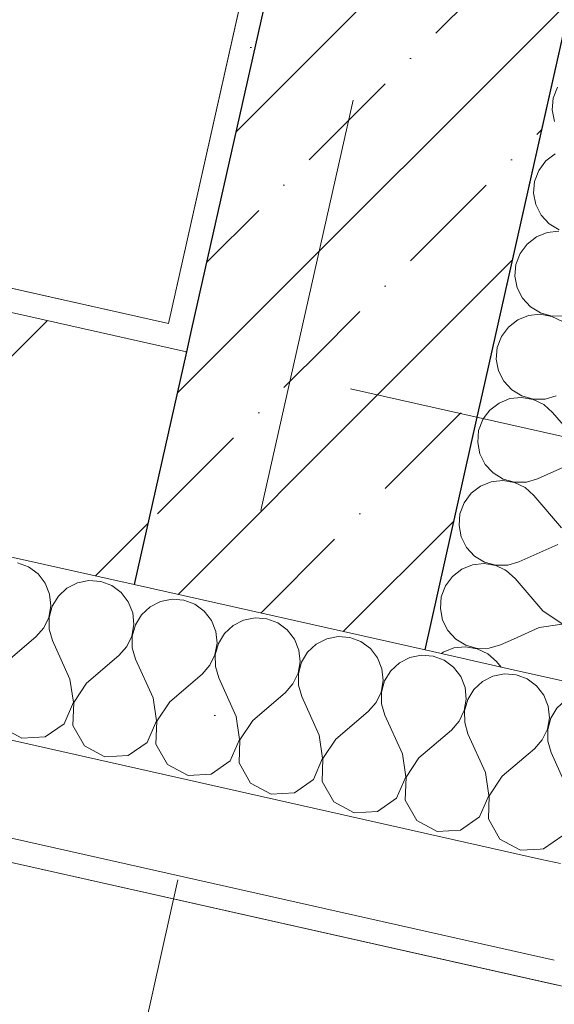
# Model space of a CAD drawing. Header units: millimetres. Extents: x -7145539 to 8272368, y 6117771 to 6337028.
# Tile 104 of 213: x -6868984 to -6868535, y 6134714 to 6135540. Entities that reach past the tile are written whole.
import ezdxf
from ezdxf.enums import TextEntityAlignment as Align

# ---------------------------------------------------------------- set-up
doc = ezdxf.new("R2010")
doc.units = ezdxf.units.MM
doc.header["$MEASUREMENT"] = 0
doc.linetypes.add('Штрихпунктирная', pattern=[670.277762, 352.777767, -176.388884, 0, -141.111112])
for name, color, linetype in [('S - квартира_помещение.АР', 7, 'Continuous'), ('АР-Стены_внешние_.АР', 7, 'Continuous'), ('АР-Чертеж-Оси_Осевые размеры.АР', 7, 'Continuous'), ('АР-Чертеж-Размеры.АР', 7, 'Continuous')]:
    doc.layers.add(name, color=color, linetype=linetype)
for name, color, linetype, lineweight in [('АР-Стены_внешние_.АР_Ном._пера__1', 7, 'Continuous', 30), ('АР-Стены_внешние_.АР_Ном._пера__120', 7, 'Continuous', 0), ('АР-Чертеж-Оси_Осевые размеры.АР_Ном._пера__120', 7, 'Continuous', 0), ('АР-Чертеж-Размеры.АР_Ном._пера__1', 7, 'Continuous', 0)]:
    doc.layers.add(name, color=color, linetype=linetype, lineweight=lineweight)
doc.styles.add('РЎР“Р•РќР•Р\xa0Р\x98Р\xa0_РЎРўР\x98Р›Р¬_2', font='GOTHIC.TTF')
doc.styles.add('РЎР“Р•РќР•Р\xa0Р\x98Р\xa0_РЎРўР\x98Р›Р¬_6', font='GOST_Common.ttf')
doc.dimstyles.new('СГЕНЕРИР_СТИЛЬ__8', dxfattribs={"dimtxt": 150, "dimasz": 237.5, "dimexe": 0.18, "dimexo": 0.0625, "dimgap": 0, "dimtad": 1, "dimdec": 0, "dimzin": 0, "dimdsep": 46, "dimtxsty": 'РЎР“Р•РќР•Р\xa0Р\x98Р\xa0_РЎРўР\x98Р›Р¬_6', "dimblk": 'ARROWHEAD_6', "dimblk1": 'ARROWHEAD_6', "dimblk2": 'ARROWHEAD_6', "dimcen": 0.09, "dimse1": 1, "dimse2": 1, "dimclrd": 7, "dimclre": 7, "dimclrt": 7, "dimazin": 0, "dimtfac": 1, "dimtdec": 4, "dimtmove": 2, "dimatfit": 3, "dimfxl": 1, "dimtolj": 1, "dimtzin": 0, "dimarcsym": 0})
pattern_1 = [(45, (-6256761.35, 6563027.8), (-111.369318, 111.369318), [0, -105, 0, -157.5]), (110, (-6256411.35, 6563027.8), (148.001588, 53.868173), [0, -77, 0, -133])]
pattern_2 = [(45, (-6256761.35, 6562677.8), (-84.852814, 84.852814), []), (45, (-6256803.77, 6562720.22), (-84.852814, 84.852814), [90, -30, 0, -30])]

# ---------------------------------------------------------------- blocks, each defined once
blk = doc.blocks.new('*X803', base_point=(-6256761.35, 6562677.79))
at = {"layer": 'АР-Стены_внешние_.АР_Ном._пера__1', "color": 7, "linetype": 'Continuous', "lineweight": 0}
for p, q in [((-6868558.22, 6134987.35), (-6868565.72, 6134990.17)), ((-6868550.29, 6134981.5), (-6868558.22, 6134987.35)), ((-6868544.27, 6134973.7), (-6868550.29, 6134981.5)), ((-6868540.6, 6134964.56), (-6868544.27, 6134973.7)), ((-6868517.24, 6134974.08), (-6868526.02, 6134969.6)), ((-6868507.57, 6134975.98), (-6868517.24, 6134974.08)), ((-6868498.32, 6134975.21), (-6868507.57, 6134975.98)), ((-6868539.57, 6134954.75), (-6868540.6, 6134964.56)), ((-6868526.02, 6134969.6), (-6868533.24, 6134962.9)), ((-6868533.24, 6134962.9), (-6868538.36, 6134954.48)), ((-6868541.27, 6134945.05), (-6868539.57, 6134954.75)), ((-6868538.36, 6134954.48), (-6868540.98, 6134944.98)), ((-6868545.54, 6134936.17), (-6868541.27, 6134945.05)), ((-6868540.98, 6134944.98), (-6868540.91, 6134935.13)), ((-6868552.09, 6134928.8), (-6868545.54, 6134936.17)), ((-6868540.91, 6134935.13), (-6868538.15, 6134925.67)), ((-6868557.37, 6134924.3), (-6868552.09, 6134928.8)), ((-6868523.5, 6134893.1), (-6868538.15, 6134925.67)), ((-6868520.84, 6134874.94), (-6868523.5, 6134893.1)), ((-6868528.41, 6134855.87), (-6868521.56, 6134871.72)), ((-6868544.41, 6134844.7), (-6868528.41, 6134855.87)), ((-6868547.25, 6134844.54), (-6868544.41, 6134844.7))]:
    blk.add_line(p, q, dxfattribs=at)
blk = doc.blocks.new('*X807', base_point=(-6256761.35, 6562677.79))
at = {"layer": 'АР-Стены_внешние_.АР_Ном._пера__1', "color": 7, "linetype": 'Continuous', "lineweight": 0}
for p, q in [((-6868976.37, 6135081.27), (-6868985.6, 6135084.73)), ((-6868968.45, 6135075.41), (-6868976.37, 6135081.27)), ((-6868962.42, 6135067.62), (-6868968.45, 6135075.41)), ((-6868958.76, 6135058.47), (-6868962.42, 6135067.62)), ((-6868944.17, 6135063.52), (-6868951.4, 6135056.82)), ((-6868935.39, 6135067.99), (-6868944.17, 6135063.52)), ((-6868925.72, 6135069.89), (-6868935.39, 6135067.99)), ((-6868915.9, 6135069.08), (-6868925.72, 6135069.89)), ((-6868906.68, 6135065.62), (-6868915.9, 6135069.08)), ((-6868898.75, 6135059.76), (-6868906.68, 6135065.62)), ((-6868957.73, 6135048.67), (-6868958.76, 6135058.47)), ((-6868951.4, 6135056.82), (-6868956.52, 6135048.4)), ((-6868892.73, 6135051.96), (-6868898.75, 6135059.76)), ((-6868959.42, 6135038.96), (-6868957.73, 6135048.67)), ((-6868956.52, 6135048.4), (-6868959.14, 6135038.9)), ((-6868889.06, 6135042.82), (-6868892.73, 6135051.96)), ((-6868874.48, 6135047.87), (-6868881.71, 6135041.17)), ((-6868865.7, 6135052.34), (-6868874.48, 6135047.87)), ((-6868856.03, 6135054.24), (-6868865.7, 6135052.34)), ((-6868846.21, 6135053.43), (-6868856.03, 6135054.24)), ((-6868836.99, 6135049.96), (-6868846.21, 6135053.43)), ((-6868829.06, 6135044.11), (-6868836.99, 6135049.96)), ((-6868963.7, 6135030.09), (-6868959.42, 6135038.96)), ((-6868959.14, 6135038.9), (-6868959.07, 6135029.05)), ((-6868888.04, 6135033.02), (-6868889.06, 6135042.82)), ((-6868881.71, 6135041.17), (-6868886.82, 6135032.75)), ((-6868823.04, 6135036.31), (-6868829.06, 6135044.11)), ((-6868786.34, 6135038.59), (-6868796.01, 6135036.69)), ((-6868776.52, 6135037.78), (-6868786.34, 6135038.59)), ((-6868889.73, 6135023.31), (-6868888.04, 6135033.02)), ((-6868886.82, 6135032.75), (-6868889.45, 6135023.25)), ((-6868819.37, 6135027.17), (-6868823.04, 6135036.31)), ((-6868804.79, 6135032.21), (-6868812.01, 6135025.51)), ((-6868796.01, 6135036.69), (-6868804.79, 6135032.21)), ((-6868767.29, 6135034.31), (-6868776.52, 6135037.78)), ((-6868759.37, 6135028.46), (-6868767.29, 6135034.31)), ((-6868997.41, 6134999.54), (-6868970.24, 6135022.72)), ((-6868970.24, 6135022.72), (-6868963.7, 6135030.09)), ((-6868959.07, 6135029.05), (-6868956.3, 6135019.59)), ((-6868894.01, 6135014.43), (-6868889.73, 6135023.31)), ((-6868889.45, 6135023.25), (-6868889.37, 6135013.39)), ((-6868818.34, 6135017.37), (-6868819.37, 6135027.17)), ((-6868812.01, 6135025.51), (-6868817.13, 6135017.09)), ((-6868753.34, 6135020.66), (-6868759.37, 6135028.46)), ((-6868716.65, 6135022.94), (-6868726.32, 6135021.03)), ((-6868706.83, 6135022.12), (-6868716.65, 6135022.94)), ((-6868697.6, 6135018.66), (-6868706.83, 6135022.12)), ((-6868941.66, 6134987.01), (-6868956.3, 6135019.59)), ((-6868900.55, 6135007.07), (-6868894.01, 6135014.43)), ((-6868820.04, 6135007.66), (-6868818.34, 6135017.37)), ((-6868817.13, 6135017.09), (-6868819.75, 6135007.59)), ((-6868749.68, 6135011.51), (-6868753.34, 6135020.66)), ((-6868735.1, 6135016.56), (-6868742.32, 6135009.86)), ((-6868726.32, 6135021.03), (-6868735.1, 6135016.56)), ((-6868689.68, 6135012.8), (-6868697.6, 6135018.66)), ((-6868927.72, 6134983.88), (-6868900.55, 6135007.07)), ((-6868889.37, 6135013.39), (-6868886.61, 6135003.93)), ((-6868824.31, 6134998.78), (-6868820.04, 6135007.66)), ((-6868819.75, 6135007.59), (-6868819.68, 6134997.74)), ((-6868748.65, 6135001.71), (-6868749.68, 6135011.51)), ((-6868742.32, 6135009.86), (-6868747.44, 6135001.44)), ((-6868683.65, 6135005.01), (-6868689.68, 6135012.8)), ((-6868646.95, 6135007.28), (-6868656.62, 6135005.38)), ((-6868637.13, 6135006.47), (-6868646.95, 6135007.28)), ((-6868627.91, 6135003.01), (-6868637.13, 6135006.47)), ((-6868871.96, 6134971.36), (-6868886.61, 6135003.93)), ((-6868830.86, 6134991.41), (-6868824.31, 6134998.78)), ((-6868819.68, 6134997.74), (-6868816.92, 6134988.28)), ((-6868750.34, 6134992.01), (-6868748.65, 6135001.71)), ((-6868747.44, 6135001.44), (-6868750.06, 6134991.94)), ((-6868679.99, 6134995.86), (-6868683.65, 6135005.01)), ((-6868665.4, 6135000.91), (-6868672.63, 6134994.21)), ((-6868656.62, 6135005.38), (-6868665.4, 6135000.91)), ((-6868619.98, 6134997.15), (-6868627.91, 6135003.01)), ((-6868858.03, 6134968.23), (-6868830.86, 6134991.41)), ((-6868754.62, 6134983.13), (-6868750.34, 6134992.01)), ((-6868750.06, 6134991.94), (-6868749.99, 6134982.09)), ((-6868678.96, 6134986.06), (-6868679.99, 6134995.86)), ((-6868672.63, 6134994.21), (-6868677.75, 6134985.79)), ((-6868613.96, 6134989.35), (-6868619.98, 6134997.15)), ((-6868610.29, 6134980.21), (-6868613.96, 6134989.35)), ((-6868586.93, 6134989.73), (-6868595.71, 6134985.26)), ((-6868577.26, 6134991.63), (-6868586.93, 6134989.73)), ((-6868567.44, 6134990.82), (-6868577.26, 6134991.63)), ((-6868565.72, 6134990.17), (-6868567.44, 6134990.82)), ((-6868938.82, 6134967.7), (-6868941.66, 6134987.01)), ((-6868927.72, 6134983.88), (-6868938.54, 6134967.64)), ((-6868802.27, 6134955.71), (-6868816.92, 6134988.28)), ((-6868761.16, 6134975.76), (-6868754.62, 6134983.13)), ((-6868749.99, 6134982.09), (-6868747.23, 6134972.63)), ((-6868680.65, 6134976.35), (-6868678.96, 6134986.06)), ((-6868677.75, 6134985.79), (-6868680.37, 6134976.29)), ((-6868595.71, 6134985.26), (-6868602.94, 6134978.56)), ((-6868788.33, 6134952.58), (-6868761.16, 6134975.76)), ((-6868732.58, 6134940.06), (-6868747.23, 6134972.63)), ((-6868684.93, 6134967.48), (-6868680.65, 6134976.35)), ((-6868680.37, 6134976.29), (-6868680.3, 6134966.44)), ((-6868609.27, 6134970.41), (-6868610.29, 6134980.21)), ((-6868602.94, 6134978.56), (-6868608.05, 6134970.14)), ((-6868946.56, 6134949.78), (-6868938.82, 6134967.7)), ((-6868938.54, 6134967.64), (-6868939.2, 6134948.13)), ((-6868869.13, 6134952.05), (-6868871.96, 6134971.36)), ((-6868858.03, 6134968.23), (-6868868.85, 6134951.99)), ((-6868691.47, 6134960.11), (-6868684.93, 6134967.48)), ((-6868680.3, 6134966.44), (-6868677.53, 6134956.98)), ((-6868610.96, 6134960.7), (-6868609.27, 6134970.41)), ((-6868608.05, 6134970.14), (-6868610.68, 6134960.64)), ((-6868718.64, 6134936.93), (-6868691.47, 6134960.11)), ((-6868662.89, 6134924.4), (-6868677.53, 6134956.98)), ((-6868615.24, 6134951.82), (-6868610.96, 6134960.7)), ((-6868610.68, 6134960.64), (-6868610.6, 6134950.78)), ((-6868962.57, 6134938.61), (-6868946.56, 6134949.78)), ((-6868939.2, 6134948.13), (-6868929.51, 6134931.19)), ((-6868876.87, 6134934.13), (-6868869.13, 6134952.05)), ((-6868868.85, 6134951.99), (-6868869.51, 6134932.48)), ((-6868799.44, 6134936.4), (-6868802.27, 6134955.71)), ((-6868788.33, 6134952.58), (-6868799.15, 6134936.33)), ((-6868621.78, 6134944.46), (-6868615.24, 6134951.82)), ((-6868610.6, 6134950.78), (-6868607.84, 6134941.32)), ((-6868999.21, 6134946.84), (-6868982.06, 6134937.52)), ((-6868729.74, 6134920.75), (-6868732.58, 6134940.06)), ((-6868648.95, 6134921.27), (-6868621.78, 6134944.46)), ((-6868593.19, 6134908.75), (-6868607.84, 6134941.32)), ((-6868982.06, 6134937.52), (-6868962.57, 6134938.61)), ((-6868892.87, 6134922.96), (-6868876.87, 6134934.13)), ((-6868869.51, 6134932.48), (-6868859.82, 6134915.54)), ((-6868807.18, 6134918.48), (-6868799.44, 6134936.4)), ((-6868799.15, 6134936.33), (-6868799.82, 6134916.83)), ((-6868718.64, 6134936.93), (-6868729.46, 6134920.68)), ((-6868929.51, 6134931.19), (-6868912.36, 6134921.87)), ((-6868660.05, 6134905.09), (-6868662.89, 6134924.4)), ((-6868579.26, 6134905.62), (-6868557.37, 6134924.3)), ((-6868912.36, 6134921.87), (-6868892.87, 6134922.96)), ((-6868859.82, 6134915.54), (-6868842.67, 6134906.22)), ((-6868823.18, 6134907.31), (-6868807.18, 6134918.48)), ((-6868799.82, 6134916.83), (-6868790.13, 6134899.88)), ((-6868737.48, 6134902.83), (-6868729.74, 6134920.75)), ((-6868729.46, 6134920.68), (-6868730.13, 6134901.17)), ((-6868648.95, 6134921.27), (-6868659.77, 6134905.03)), ((-6868842.67, 6134906.22), (-6868823.18, 6134907.31)), ((-6868590.36, 6134889.44), (-6868593.19, 6134908.75)), ((-6868790.13, 6134899.88), (-6868772.98, 6134890.56)), ((-6868753.49, 6134891.65), (-6868737.48, 6134902.83)), ((-6868730.13, 6134901.17), (-6868720.44, 6134884.23)), ((-6868667.79, 6134887.17), (-6868660.05, 6134905.09)), ((-6868659.77, 6134905.03), (-6868660.43, 6134885.52)), ((-6868579.26, 6134905.62), (-6868590.08, 6134889.38)), ((-6868772.98, 6134890.56), (-6868753.49, 6134891.65)), ((-6868720.44, 6134884.23), (-6868703.29, 6134874.91)), ((-6868683.8, 6134876), (-6868667.79, 6134887.17)), ((-6868660.43, 6134885.52), (-6868650.74, 6134868.58)), ((-6868598.1, 6134871.52), (-6868590.36, 6134889.44)), ((-6868590.08, 6134889.38), (-6868590.74, 6134869.87)), ((-6868703.29, 6134874.91), (-6868683.8, 6134876)), ((-6868650.74, 6134868.58), (-6868633.59, 6134859.26)), ((-6868614.1, 6134860.35), (-6868598.1, 6134871.52)), ((-6868590.74, 6134869.87), (-6868581.05, 6134852.93)), ((-6868633.59, 6134859.26), (-6868614.1, 6134860.35)), ((-6868581.05, 6134852.93), (-6868563.9, 6134843.61)), ((-6868563.9, 6134843.61), (-6868547.25, 6134844.54))]:
    blk.add_line(p, q, dxfattribs=at)
blk = doc.blocks.new('Стена_202_1', base_point=(-6876190.87, 6136911.64))
at = {"layer": 'АР-Стены_внешние_.АР', "linetype": 'Continuous', "lineweight": 0, "true_color": 0x000000}
h = blk.add_hatch(dxfattribs=at)
h.set_pattern_fill('ШТУКАТУРКА__ГИПС_01_0001', color=18, style=0, pattern_type=2)
h.set_pattern_definition(pattern_1)
h.paths.add_polyline_path([(-6868859.14, 6135285.47), (-6869649.39, 6135462.96), (-6869653.78, 6135443.45), (-6868863.52, 6135265.96)])
h = blk.add_hatch(dxfattribs=at)
h.set_pattern_fill('БЛОКИ_БЕТОННЫЕ_ЭФФЕКТИВН_70', color=18, style=0, pattern_type=2)
h.set_pattern_definition([(45, (-6256761.35, 6562677.8), (-127.27922, 127.27922), [])])
h.paths.add_polyline_path([(-6868844.01, 6135261.58), (-6869653.78, 6135443.45), (-6869697.6, 6135248.31), (-6868887.83, 6135066.44)])
h = blk.add_hatch(dxfattribs=at)
h.set_pattern_fill('ШТУКАТУРКА__ГИПС_01_0001', color=18, style=0, pattern_type=2)
h.set_pattern_definition(pattern_1)
h.paths.add_polyline_path([(-6868839.62, 6135281.09), (-6868859.14, 6135285.47), (-6868863.52, 6135265.96), (-6868844.01, 6135261.58)])
at = {"layer": 'АР-Стены_внешние_.АР_Ном._пера__1', "color": 7, "linetype": 'Continuous', "lineweight": 15}
for p, q in [((-6868844.01, 6135261.58), (-6869653.78, 6135443.45)), ((-6869697.6, 6135248.31), (-6868887.83, 6135066.44)), ((-6868887.83, 6135066.44), (-6868643.88, 6135011.65)), ((-6868643.87, 6135011.64), (-6868566.24, 6134994.21)), ((-6868566.24, 6134994.21), (-6868497.52, 6134978.77))]:
    blk.add_line(p, q, dxfattribs=at)
at = {"layer": 'АР-Стены_внешние_.АР_Ном._пера__1', "color": 7, "linetype": 'Continuous', "lineweight": 30}
for p, q in [((-6868839.62, 6135281.09), (-6868844.01, 6135261.58)), ((-6868844.01, 6135261.58), (-6868887.83, 6135066.44)), ((-6868600.06, 6135206.79), (-6868595.68, 6135226.3)), ((-6868643.88, 6135011.65), (-6868600.06, 6135206.79))]:
    blk.add_line(p, q, dxfattribs=at)
at = {"layer": 'АР-Стены_внешние_.АР_Ном._пера__1', "color": 7, "linetype": 'Continuous', "lineweight": 0}
for p, q in [((-6868600.06, 6135206.79), (-6868595.68, 6135226.3)), ((-6868643.87, 6135011.64), (-6868600.06, 6135206.79)), ((-6869730.47, 6135101.95), (-6868546.16, 6134835.96)), ((-6869748.01, 6135023.9), (-6868535.46, 6134751.56)), ((-6868546.16, 6134835.96), (-6868530.38, 6134832.42))]:
    blk.add_line(p, q, dxfattribs=at)
at = {"layer": 'АР-Стены_внешние_.АР_Ном._пера__1', "color": 7, "linetype": 'Continuous', "lineweight": 0, "flags": 128}
for points in [[(-6868859.14, 6135285.47), (-6869649.39, 6135462.96)], [(-6869752.39, 6135004.38), (-6868532.78, 6134730.47)]]:
    blk.add_lwpolyline(points, dxfattribs=at)
at = {"layer": 'АР-Стены_внешние_.АР', "color": 7, "lineweight": 0}
for name in ['*X807', '*X803']:
    blk.add_blockref(name, (-6256761.35, 6562677.79), dxfattribs=at)
blk = doc.blocks.new('Стена_321_1', base_point=(-6868844.01, 6135261.58))
at = {"layer": 'АР-Стены_внешние_.АР', "linetype": 'Continuous', "lineweight": 0, "true_color": 0x000000}
h = blk.add_hatch(dxfattribs=at)
h.set_pattern_fill('ШТУКАТУРКА__ГИПС_01_0001', color=18, style=0, pattern_type=2)
h.set_pattern_definition(pattern_1)
h.paths.add_polyline_path([(-6868611.51, 6136388.11), (-6868859.14, 6135285.47), (-6868839.63, 6135281.09), (-6868591.99, 6136383.73)])
h = blk.add_hatch(dxfattribs=at)
h.set_pattern_fill('ЖЕЛЕЗОБЕТОН__PROJECT__0001', color=18, style=0, pattern_type=2)
h.set_pattern_definition(pattern_2)
h.paths.add_polyline_path([(-6868591.99, 6136383.73), (-6868839.63, 6135281.09), (-6868595.7, 6135226.31), (-6868348.07, 6136328.95)])
h = blk.add_hatch(dxfattribs=at)
h.set_pattern_fill('ЖЕЛЕЗОБЕТОН__PROJECT__0001', color=18, style=0, pattern_type=2)
h.set_pattern_definition(pattern_2)
h.paths.add_polyline_path([(-6868595.68, 6135226.3), (-6868839.62, 6135281.09), (-6868844.01, 6135261.58), (-6868600.06, 6135206.79)])
h = blk.add_hatch(dxfattribs=at)
h.set_pattern_fill('ЖЕЛЕЗОБЕТОН__PROJECT__0001', color=18, style=0, pattern_type=2)
h.set_pattern_definition(pattern_2)
h.paths.add_polyline_path([(-6868600.06, 6135206.79), (-6868844.01, 6135261.58), (-6868887.83, 6135066.44), (-6868643.88, 6135011.65)])
at = {"layer": 'АР-Стены_внешние_.АР_Ном._пера__1', "color": 7, "linetype": 'Continuous', "lineweight": 30}
for p, q in [((-6868591.99, 6136383.73), (-6868839.63, 6135281.09)), ((-6868839.62, 6135281.09), (-6868844.01, 6135261.58)), ((-6868844.01, 6135261.58), (-6868887.83, 6135066.44)), ((-6868600.06, 6135206.79), (-6868595.68, 6135226.3)), ((-6868643.88, 6135011.65), (-6868600.06, 6135206.79))]:
    blk.add_line(p, q, dxfattribs=at)
at = {"layer": 'АР-Стены_внешние_.АР_Ном._пера__1', "color": 7, "linetype": 'Continuous', "lineweight": 15}
blk.add_line((-6868887.83, 6135066.44), (-6868643.88, 6135011.65), dxfattribs=at)
at = {"layer": 'АР-Стены_внешние_.АР_Ном._пера__1', "color": 7, "linetype": 'Continuous', "lineweight": 0, "flags": 128}
blk.add_lwpolyline([(-6868611.51, 6136388.11), (-6868859.14, 6135285.47)], dxfattribs=at)
at = {"layer": 'АР-Стены_внешние_.АР_Ном._пера__1', "color": 7, "linetype": 'Continuous', "lineweight": 30, "flags": 128}
blk.add_lwpolyline([(-6868595.7, 6135226.31), (-6868348.07, 6136328.95)], dxfattribs=at)
blk = doc.blocks.new('*X1022', base_point=(-6256761.35, 6562677.79))
at = {"layer": 'АР-Стены_внешние_.АР_Ном._пера__1', "color": 7, "linetype": 'Continuous', "lineweight": 0}
blk.add_line((-6868593.31, 6135207.68), (-6868594.84, 6135205.61), dxfattribs=at)
blk = doc.blocks.new('*X1023', base_point=(-6256761.35, 6562677.79))
at = {"layer": 'АР-Стены_внешние_.АР_Ном._пера__1', "color": 7, "linetype": 'Continuous', "lineweight": 0}
for p, q in [((-6868595.45, 6135204.78), (-6868598.92, 6135195.56)), ((-6868594.84, 6135205.61), (-6868595.45, 6135204.78)), ((-6868598.92, 6135195.56), (-6868599.73, 6135185.74)), ((-6868599.73, 6135185.74), (-6868597.83, 6135176.07)), ((-6868597.83, 6135176.07), (-6868593.36, 6135167.29)), ((-6868593.36, 6135167.29), (-6868587.37, 6135160.84)), ((-6868597.45, 6135149.04), (-6868605.25, 6135143.02)), ((-6868588.31, 6135152.71), (-6868597.45, 6135149.04)), ((-6868586.37, 6135152.91), (-6868588.31, 6135152.71)), ((-6868605.25, 6135143.02), (-6868611.1, 6135135.09)), ((-6868611.1, 6135135.09), (-6868614.57, 6135125.87)), ((-6868614.57, 6135125.87), (-6868615.38, 6135116.05)), ((-6868615.38, 6135116.05), (-6868613.48, 6135106.38)), ((-6868613.48, 6135106.38), (-6868609, 6135097.6)), ((-6868609, 6135097.6), (-6868602.3, 6135090.37)), ((-6868602.3, 6135090.37), (-6868593.88, 6135085.25)), ((-6868603.96, 6135083.01), (-6868613.1, 6135079.35)), ((-6868594.16, 6135084.04), (-6868603.96, 6135083.01)), ((-6868584.45, 6135082.35), (-6868594.16, 6135084.04)), ((-6868593.88, 6135085.25), (-6868584.38, 6135082.63)), ((-6868576.96, 6135078.74), (-6868584.45, 6135082.35)), ((-6868584.38, 6135082.63), (-6868577.46, 6135082.68)), ((-6868620.9, 6135073.32), (-6868626.75, 6135065.4)), ((-6868613.1, 6135079.35), (-6868620.9, 6135073.32)), ((-6868626.75, 6135065.4), (-6868630.22, 6135056.17)), ((-6868630.22, 6135056.17), (-6868631.03, 6135046.35)), ((-6868631.03, 6135046.35), (-6868629.13, 6135036.68)), ((-6868629.13, 6135036.68), (-6868624.65, 6135027.9)), ((-6868624.65, 6135027.9), (-6868617.95, 6135020.68)), ((-6868609.8, 6135014.35), (-6868619.6, 6135013.32)), ((-6868617.95, 6135020.68), (-6868609.53, 6135015.56)), ((-6868600.1, 6135012.66), (-6868609.8, 6135014.35)), ((-6868609.53, 6135015.56), (-6868600.03, 6135012.94)), ((-6868590.18, 6135013.01), (-6868580.72, 6135015.78)), ((-6868569.61, 6135020.78), (-6868580.72, 6135015.78)), ((-6868628.75, 6135009.66), (-6868630.16, 6135008.56)), ((-6868619.6, 6135013.32), (-6868628.75, 6135009.66)), ((-6868591.22, 6135008.38), (-6868600.1, 6135012.66)), ((-6868600.03, 6135012.94), (-6868590.18, 6135013.01)), ((-6868583.85, 6135001.84), (-6868591.22, 6135008.38)), ((-6868579.97, 6134997.29), (-6868583.85, 6135001.84))]:
    blk.add_line(p, q, dxfattribs=at)
blk = doc.blocks.new('*X1024', base_point=(-6256761.35, 6562677.79))
at = {"layer": 'АР-Стены_внешние_.АР_Ном._пера__1', "color": 7, "linetype": 'Continuous', "lineweight": 0}
for p, q in [((-6868532.86, 6135483.56), (-6868536.32, 6135474.33)), ((-6868536.32, 6135474.33), (-6868537.13, 6135464.51)), ((-6868537.13, 6135464.51), (-6868535.23, 6135454.84)), ((-6868534.86, 6135427.82), (-6868542.65, 6135421.79)), ((-6868542.65, 6135421.79), (-6868548.51, 6135413.86)), ((-6868548.51, 6135413.86), (-6868551.97, 6135404.64)), ((-6868551.97, 6135404.64), (-6868552.78, 6135394.82)), ((-6868552.78, 6135394.82), (-6868550.88, 6135385.15)), ((-6868550.88, 6135385.15), (-6868546.41, 6135376.37)), ((-6868546.41, 6135376.37), (-6868539.71, 6135369.15)), ((-6868539.71, 6135369.15), (-6868531.29, 6135364.03)), ((-6868541.36, 6135361.79), (-6868550.51, 6135358.12)), ((-6868531.56, 6135362.81), (-6868541.36, 6135361.79)), ((-6868550.51, 6135358.12), (-6868558.3, 6135352.1)), ((-6868564.16, 6135344.17), (-6868567.62, 6135334.95)), ((-6868558.3, 6135352.1), (-6868564.16, 6135344.17)), ((-6868567.62, 6135334.95), (-6868568.43, 6135325.12)), ((-6868568.43, 6135325.12), (-6868566.53, 6135315.46)), ((-6868566.53, 6135315.46), (-6868562.06, 6135306.68)), ((-6868562.06, 6135306.68), (-6868555.36, 6135299.45)), ((-6868555.36, 6135299.45), (-6868546.94, 6135294.33)), ((-6868566.15, 6135288.43), (-6868573.95, 6135282.4)), ((-6868557.01, 6135292.09), (-6868566.15, 6135288.43)), ((-6868547.21, 6135293.12), (-6868557.01, 6135292.09)), ((-6868537.5, 6135291.43), (-6868547.21, 6135293.12)), ((-6868546.94, 6135294.33), (-6868537.44, 6135291.71)), ((-6868528.62, 6135287.15), (-6868537.5, 6135291.43)), ((-6868537.44, 6135291.71), (-6868527.58, 6135291.79)), ((-6868573.95, 6135282.4), (-6868579.8, 6135274.48)), ((-6868579.8, 6135274.48), (-6868583.27, 6135265.25)), ((-6868583.27, 6135265.25), (-6868584.08, 6135255.43)), ((-6868584.08, 6135255.43), (-6868582.18, 6135245.76)), ((-6868582.18, 6135245.76), (-6868577.71, 6135236.98)), ((-6868577.71, 6135236.98), (-6868571.01, 6135229.76)), ((-6868571.01, 6135229.76), (-6868562.58, 6135224.64)), ((-6868572.66, 6135222.4), (-6868581.8, 6135218.74)), ((-6868562.86, 6135223.43), (-6868572.66, 6135222.4)), ((-6868553.15, 6135221.74), (-6868562.86, 6135223.43)), ((-6868562.58, 6135224.64), (-6868553.09, 6135222.02)), ((-6868544.27, 6135217.46), (-6868553.15, 6135221.74)), ((-6868553.09, 6135222.02), (-6868543.23, 6135222.09)), ((-6868543.23, 6135222.09), (-6868533.77, 6135224.86)), ((-6868589.6, 6135212.71), (-6868593.31, 6135207.68)), ((-6868581.8, 6135218.74), (-6868589.6, 6135212.71)), ((-6868536.9, 6135210.92), (-6868544.27, 6135217.46)), ((-6868513.72, 6135183.75), (-6868536.9, 6135210.92)), ((-6868516.85, 6135169.81), (-6868549.42, 6135155.16)), ((-6868587.37, 6135160.84), (-6868586.65, 6135160.07)), ((-6868586.65, 6135160.07), (-6868578.23, 6135154.95)), ((-6868578.23, 6135154.95), (-6868568.74, 6135152.33)), ((-6868558.88, 6135152.4), (-6868549.42, 6135155.16)), ((-6868578.51, 6135153.73), (-6868586.37, 6135152.91)), ((-6868568.8, 6135152.04), (-6868578.51, 6135153.73)), ((-6868559.92, 6135147.77), (-6868568.8, 6135152.04)), ((-6868568.74, 6135152.33), (-6868558.88, 6135152.4)), ((-6868552.55, 6135141.22), (-6868559.92, 6135147.77)), ((-6868529.37, 6135114.06), (-6868552.55, 6135141.22)), ((-6868532.5, 6135100.12), (-6868565.07, 6135085.47)), ((-6868577.46, 6135082.68), (-6868574.53, 6135082.71)), ((-6868574.53, 6135082.71), (-6868565.07, 6135085.47)), ((-6868575.57, 6135078.07), (-6868576.96, 6135078.74)), ((-6868568.2, 6135071.53), (-6868575.57, 6135078.07)), ((-6868545.02, 6135044.36), (-6868568.2, 6135071.53)), ((-6868545.02, 6135044.36), (-6868528.77, 6135033.54)), ((-6868548.15, 6135030.42), (-6868569.61, 6135020.78)), ((-6868528.84, 6135033.26), (-6868548.15, 6135030.42))]:
    blk.add_line(p, q, dxfattribs=at)
blk = doc.blocks.new('Стена_324_1', base_point=(-6868600.06, 6135206.79))
at = {"layer": 'АР-Стены_внешние_.АР_Ном._пера__1', "color": 7, "linetype": 'Continuous', "lineweight": 0}
for p, q in [((-6868600.06, 6135206.79), (-6868595.68, 6135226.3)), ((-6868643.87, 6135011.64), (-6868600.06, 6135206.79))]:
    blk.add_line(p, q, dxfattribs=at)
at = {"layer": 'АР-Стены_внешние_.АР_Ном._пера__1', "color": 7, "linetype": 'Continuous', "lineweight": 15}
for p, q in [((-6868643.87, 6135011.64), (-6868566.24, 6134994.21)), ((-6868566.24, 6134994.21), (-6868497.52, 6134978.77))]:
    blk.add_line(p, q, dxfattribs=at)
at = {"layer": 'АР-Стены_внешние_.АР_Ном._пера__1', "color": 7, "linetype": 'Continuous', "lineweight": 0, "flags": 128}
blk.add_lwpolyline([(-6868429.17, 6135967.84), (-6868595.68, 6135226.3)], dxfattribs=at)
at = {"layer": 'АР-Стены_внешние_.АР', "color": 7, "lineweight": 0}
for name in ['*X1024', '*X1023', '*X1022']:
    blk.add_blockref(name, (-6256761.35, 6562677.79), dxfattribs=at)
blk = doc.blocks.new('Стандартный Маркер Сетки[134]_1', base_point=(-6865253.21, 6150838.36))
at = {"layer": 'АР-Чертеж-Оси_Осевые размеры.АР_Ном._пера__120', "color": 7, "linetype": 'Штрихпунктирная', "lineweight": 0}
blk.add_line((-6865472.34, 6149862.67), (-6870034.85, 6129548.27), dxfattribs=at)
at = {"layer": 'АР-Чертеж-Оси_Осевые размеры.АР_Ном._пера__120', "color": 7, "lineweight": 0, "style": 'РЎР“Р•РќР•Р\xa0Р\x98Р\xa0_РЎРўР\x98Р›Р¬_2'}
blk.add_attdef('AC_MarkerText_1', text='', height=350, rotation=347.34172, dxfattribs=at).set_placement((-6870293.62, 6128265.81), align=Align.TOP_CENTER)
blk = doc.blocks.new('Стандартный Маркер Сетки[189]_1', base_point=(-6865253.21, 6150838.36))
at = {"layer": 'АР-Чертеж-Оси_Осевые размеры.АР_Ном._пера__120', "color": 7, "linetype": 'Штрихпунктирная', "lineweight": 0}
blk.add_line((-6865472.34, 6149862.67), (-6870034.85, 6129548.27), dxfattribs=at)
at = {"layer": 'АР-Чертеж-Оси_Осевые размеры.АР_Ном._пера__120', "color": 7, "lineweight": 0, "style": 'РЎР“Р•РќР•Р\xa0Р\x98Р\xa0_РЎРўР\x98Р›Р¬_2'}
blk.add_attdef('AC_MarkerText_1', text='', height=350, rotation=347.34172, dxfattribs=at).set_placement((-6870293.62, 6128265.81), align=Align.TOP_CENTER)
blk = doc.blocks.new('*D1178', base_point=(-6256761.35, 6562677.79))
at = {"layer": 'АР-Чертеж-Размеры.АР_Ном._пера__1', "color": 7, "linetype": 'Continuous', "lineweight": 0, "transparency": 16777216}
for p, q in [((-6869143.94, 6139897.43), (-6869185.03, 6139714.49)), ((-6869090.46, 6139565.13), (-6869279.59, 6139863.84)), ((-6869413.71, 6139765.85), (-6868956.35, 6139663.12)), ((-6869185.03, 6139714.49), (-6870116.43, 6135567.88)), ((-6870211, 6135717.23), (-6870021.87, 6135418.52)), ((-6870345.11, 6135619.24), (-6869887.76, 6135516.51)), ((-6870116.43, 6135567.88), (-6870157.53, 6135384.94))]:
    blk.add_line(p, q, dxfattribs=at)
at = {"layer": 'АР-Чертеж-Размеры.АР_Ном._пера__1', "color": 7, "lineweight": 0, "transparency": 16777216, "insert": (-6869909.94, 6136689.84), "char_height": 150, "attachment_point": 7, "rotation": 77.34041, "style": 'РЎР“Р•РќР•Р\xa0Р\x98Р\xa0_РЎРўР\x98Р›Р¬_6'}
blk.add_mtext('\\A1;{\\pql;\\fGOST Common|b0|i0|c204|p0;\\W1.000000;4\xa0250}', dxfattribs=at)
blk = doc.blocks.new('ARROWHEAD_6')
at = {"color": 0, "linetype": 'Continuous', "lineweight": 0}
for p, q in [((-0.5, -0.5), (0.5, 0.5)), ((0, 0), (-1, 0))]:
    blk.add_line(p, q, dxfattribs=at)
blk = doc.blocks.new('Стандартный Маркер Сетки[217]_1', base_point=(-6907618.89, 6143970.27))
at = {"layer": 'АР-Чертеж-Оси_Осевые размеры.АР_Ном._пера__120', "color": 7, "linetype": 'Штрихпунктирная', "lineweight": 0}
blk.add_line((-6906643.19, 6143751.13), (-6827702, 6126021.36), dxfattribs=at)
at = {"layer": 'АР-Чертеж-Оси_Осевые размеры.АР_Ном._пера__120', "color": 7, "lineweight": 0, "style": 'РЎР“Р•РќР•Р\xa0Р\x98Р\xa0_РЎРўР\x98Р›Р¬_2'}
for tag, p in [('AC_MarkerText_1_0', (-6908036.81, 6144260.91)), ('AC_MarkerText_1_1', (-6826168.52, 6125873.73))]:
    blk.add_attdef(tag, text='', height=350, rotation=347.34172, dxfattribs=at).set_placement(p, align=Align.TOP_CENTER)
blk = doc.blocks.new('Стандартный Маркер Сетки[222]_1', base_point=(-6907618.89, 6143970.27))
at = {"layer": 'АР-Чертеж-Оси_Осевые размеры.АР_Ном._пера__120', "color": 7, "linetype": 'Штрихпунктирная', "lineweight": 0}
blk.add_line((-6906643.19, 6143751.13), (-6827702, 6126021.36), dxfattribs=at)
at = {"layer": 'АР-Чертеж-Оси_Осевые размеры.АР_Ном._пера__120', "color": 7, "lineweight": 0, "style": 'РЎР“Р•РќР•Р\xa0Р\x98Р\xa0_РЎРўР\x98Р›Р¬_2'}
for tag, p in [('AC_MarkerText_1_0', (-6908036.81, 6144260.91)), ('AC_MarkerText_1_1', (-6826168.52, 6125873.73))]:
    blk.add_attdef(tag, text='', height=350, rotation=347.34172, dxfattribs=at).set_placement(p, align=Align.TOP_CENTER)
blk = doc.blocks.new('Стандартный Маркер Сетки[226]_1', base_point=(-6907618.89, 6143970.27))
at = {"layer": 'АР-Чертеж-Оси_Осевые размеры.АР_Ном._пера__120', "color": 7, "linetype": 'Штрихпунктирная', "lineweight": 0}
blk.add_line((-6906643.19, 6143751.13), (-6827702, 6126021.36), dxfattribs=at)
at = {"layer": 'АР-Чертеж-Оси_Осевые размеры.АР_Ном._пера__120', "color": 7, "lineweight": 0, "style": 'РЎР“Р•РќР•Р\xa0Р\x98Р\xa0_РЎРўР\x98Р›Р¬_2'}
for tag, p in [('AC_MarkerText_1_0', (-6908036.81, 6144260.91)), ('AC_MarkerText_1_1', (-6826168.52, 6125873.73))]:
    blk.add_attdef(tag, text='', height=350, rotation=347.34172, dxfattribs=at).set_placement(p, align=Align.TOP_CENTER)
blk = doc.blocks.new('Стандартный Маркер Сетки[233]_1', base_point=(-6907618.89, 6143970.27))
at = {"layer": 'АР-Чертеж-Оси_Осевые размеры.АР_Ном._пера__120', "color": 7, "linetype": 'Штрихпунктирная', "lineweight": 0}
blk.add_line((-6906643.19, 6143751.13), (-6827702, 6126021.36), dxfattribs=at)
at = {"layer": 'АР-Чертеж-Оси_Осевые размеры.АР_Ном._пера__120', "color": 7, "lineweight": 0, "style": 'РЎР“Р•РќР•Р\xa0Р\x98Р\xa0_РЎРўР\x98Р›Р¬_2'}
for tag, p in [('AC_MarkerText_1_0', (-6908036.81, 6144260.91)), ('AC_MarkerText_1_1', (-6826168.52, 6125873.73))]:
    blk.add_attdef(tag, text='', height=350, rotation=347.34172, dxfattribs=at).set_placement(p, align=Align.TOP_CENTER)

msp = doc.modelspace()

# ---------------------------------------------------------------- linework, layer by layer
at = {"layer": 'S - квартира_помещение.АР', "color": 254, "linetype": 'Continuous', "lineweight": 0, "true_color": 0xffe1c4, "flags": 128}
msp.add_lwpolyline([(-6872713.12, 6136151.05), (-6868859.12, 6135285.47), (-6867927.81, 6139432.1), (-6870610.98, 6140034.71), (-6870742.48, 6139449.2), (-6871913.31, 6139712.16)], close=True, dxfattribs=at)
at = {"layer": 'АР-Стены_внешние_.АР_Ном._пера__120', "color": 7, "linetype": 'Continuous', "lineweight": 15}
msp.add_lwpolyline([(-6851524.33, 6146207.3), (-6854998.77, 6146987.64), (-6855119.21, 6146451.37), (-6858074.63, 6147115.14), (-6857228.85, 6150880.93), (-6866156.08, 6152885.89), (-6866615.07, 6150842.18), (-6869649.96, 6151523.79), (-6869470.25, 6152323.92), (-6873011.92, 6153119.36), (-6876728.55, 6136571.21), (-6854736.26, 6131631.84)], dxfattribs=at)

# ---------------------------------------------------------------- block references
at = {"layer": 'АР-Стены_внешние_.АР', "color": 7, "lineweight": 0}
for name, p in [('Стена_202_1', (-6876190.87, 6136911.64)), ('Стена_321_1', (-6868844.01, 6135261.58)), ('Стена_324_1', (-6868600.06, 6135206.79))]:
    msp.add_blockref(name, p, dxfattribs=at)
at = {"layer": 'АР-Чертеж-Оси_Осевые размеры.АР', "color": 8, "linetype": 'Continuous', "lineweight": 15}
for name, p in [('Стандартный Маркер Сетки[134]_1', (-6865253.21, 6150838.36)), ('Стандартный Маркер Сетки[189]_1', (-6865253.21, 6150838.36)), ('Стандартный Маркер Сетки[217]_1', (-6907618.89, 6143970.27)), ('Стандартный Маркер Сетки[222]_1', (-6907618.89, 6143970.27)), ('Стандартный Маркер Сетки[226]_1', (-6907618.89, 6143970.27)), ('Стандартный Маркер Сетки[233]_1', (-6907618.89, 6143970.27))]:
    msp.add_blockref(name, p, dxfattribs=at)

# ---------------------------------------------------------------- dimensions: what is measured, and where the dimension line sits
at = {"layer": 'АР-Чертеж-Размеры.АР', "color": 7, "linetype": 'Continuous', "lineweight": 0}
dim = msp.add_linear_dim(base=(-6870116.43, 6135567.88), p1=(-6868054.6, 6139460.57), p2=(-6869828.15, 6135503.12), angle=257.34041, dimstyle='СГЕНЕРИР_СТИЛЬ__8', dxfattribs=at)
dim.commit()
dim.dimension.update_dxf_attribs({"geometry": '*D1178', "text_midpoint": (-6869926.73, 6136957.34), "dimtype": 160, "text_rotation": 77.34041})

doc.saveas('drawing.dxf')
